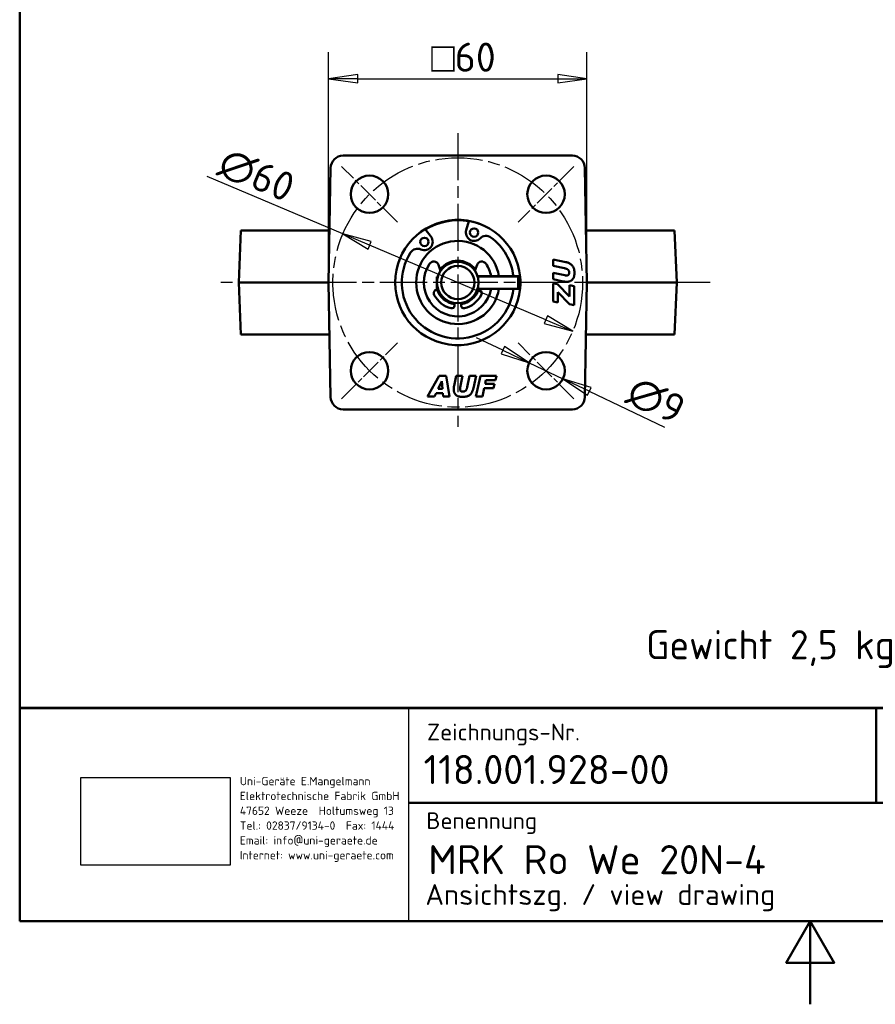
# Model space of a CAD drawing. Header units: millimetres. Extents: x 0 to 420, y 0 to 594.
# Tile 1 of 13: x 20 to 226, y 0 to 237. Entities that reach past the tile are written whole.
import ezdxf
from ezdxf.enums import TextEntityAlignment as Align

# ---------------------------------------------------------------- set-up
doc = ezdxf.new("R2010")
doc.units = ezdxf.units.MM
doc.header["$LTSCALE"] = 2
doc.header["$XCLIPFRAME"] = 0
doc.linetypes.add('CHAIN', pattern=[0.35429999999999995, 0.2362, -0.0295, 0.0591, -0.0295])
doc.linetypes.add('LONG_DASH_DOTTED', pattern=[0.30010000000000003, 0.2362, -0.0295, 0.0049, -0.0295])
for name, color, linetype, lineweight in [('Bemaßungen(DIN)', 7, 'Continuous', 25), ('Mittellinie(DIN)', 4, 'CHAIN', 25), ('Mittelpunktmarkierung(DIN)', 4, 'CHAIN', 25), ('Rahmen_0', 179, 'Continuous', 50), ('Sichtbare Kanten(DIN)', 7, 'Continuous', 50), ('Skizziergeometrie(DIN)', 179, 'Continuous', 50), ('Skizzierlinie(DIN)', 179, 'Continuous', 25), ('Symbole(DIN)', 179, 'Continuous', 25)]:
    doc.layers.add(name, color=color, linetype=linetype, lineweight=lineweight)
doc.styles.add('Aktuell-DIN', font='isocpeur.ttf')
doc.styles.add('STANDARD-BSI~0', font='isocpeur.ttf')
doc.dimstyles.new('STANDARD-DIN', dxfattribs={"dimscale": 2, "dimtxt": 3.5, "dimasz": 3.5, "dimexe": 3.174999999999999, "dimexo": 0, "dimgap": 0.8, "dimtad": 1, "dimrnd": 1e-08, "dimtxsty": 'STANDARD-BSI~0', "dimblk": 'Filled-1', "dimcen": 0.09, "dimdle": 10, "dimclrd": 5, "dimclre": 5, "dimclrt": 250, "dimadec": 1, "dimazin": 2, "dimtfac": 0.7142857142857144, "dimtdec": 3, "dimtmove": 0, "dimatfit": 3, "dimfxl": 1, "dimtolj": 1, "dimlwd": 25, "dimlwe": 25, "dimarcsym": 0})
picture_1 = doc.add_image_def('image1.bmp', size_in_pixel=(606, 355))

# ---------------------------------------------------------------- blocks, each defined once
blk = doc.blocks.new('Ränder Default Border')
at = {"layer": 'Rahmen_0', "flags": 128}
for points in [[(10, 10), (10, 287.0000076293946), (200, 287.0000076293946), (200, 10), (10, 10)], [(105, 0), (105, 10), (102.1132469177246, 5), (107.8867530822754, 5), (105, 10)]]:
    blk.add_lwpolyline(points, dxfattribs=at)
blk = doc.blocks.new('Schriftfelder DIN-UNI-Doku')
at = {"layer": 'Skizziergeometrie(DIN)'}
for p, q in [((290.0227314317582, 125.6332777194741), (100.0227314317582, 125.6332777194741)), ((100.0227314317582, 125.6332777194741), (100.0227314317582, 100)), ((100.0227314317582, 125.5910008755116), (290.0000000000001, 125.5910008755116)), ((202.9272003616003, 125.5910008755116), (202.9272003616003, 114.2226163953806)), ((220.64856944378, 100), (220.6485694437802, 125.5910008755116)), ((229.9771582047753, 125.6332777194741), (229.9771582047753, 112.1763359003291)), ((247.9081810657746, 125.5910008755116), (247.9081810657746, 112.1763359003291)), ((263.7771582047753, 112.1763359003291), (263.7771582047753, 125.5910008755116)), ((290, 100), (290.0000000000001, 125.5910008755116)), ((220.6485694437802, 121.2331015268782), (263.7771582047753, 121.2331015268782)), ((244.8070135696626, 117), (244.8070135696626, 117.3996785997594)), ((220.6485694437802, 116.5465662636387), (263.7771582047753, 116.5465662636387)), ((146.7999999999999, 114.2226163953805), (220.64856944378, 114.2226163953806)), ((220.6485694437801, 112.1763359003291), (290, 112.1763359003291)), ((219.8784248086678, 108.5), (219.8784248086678, 108.7508660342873)), ((221.3580170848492, 107.9064227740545), (290, 107.9064227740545)), ((100.0227314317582, 100), (290, 100))]:
    blk.add_line(p, q, dxfattribs=at)
at = {"layer": 'Skizziergeometrie(DIN)', "lineweight": 35}
for p, q in [((211.3123332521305, 123.5866428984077), (204.3123332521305, 121.8366428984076)), ((211.3123332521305, 116.5866428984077), (211.3123332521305, 123.5866428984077)), ((204.3123332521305, 121.8366428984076), (204.3123332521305, 118.3366428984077)), ((204.3123332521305, 118.3366428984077), (211.3123332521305, 116.5866428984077))]:
    blk.add_line(p, q, dxfattribs=at)
at = {"layer": 'Skizziergeometrie(DIN)', "linetype": 'LONG_DASH_DOTTED', "lineweight": 25, "ltscale": 11.12403297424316}
blk.add_line((215.8623332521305, 124.245067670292), (215.8623332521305, 115.7656527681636), dxfattribs=at)
at = {"layer": 'Skizziergeometrie(DIN)', "linetype": 'LONG_DASH_DOTTED', "lineweight": 25, "ltscale": 10.22910785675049}
blk.add_line((203.8359491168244, 120.0866428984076), (211.6332036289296, 120.0866428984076), dxfattribs=at)
at = {"layer": 'Skizziergeometrie(DIN)', "linetype": 'LONG_DASH_DOTTED', "lineweight": 25, "ltscale": 10.4478874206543}
blk.add_line((211.985200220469, 120.0866428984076), (219.9492200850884, 120.0866428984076), dxfattribs=at)
at = {"layer": 'Skizziergeometrie(DIN)', "lineweight": 35}
for radius in [3.499999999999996, 1.75]:
    blk.add_circle((215.8623332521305, 120.0866428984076), radius, dxfattribs=at)
at = {"layer": 'Skizzierlinie(DIN)', "linetype": 'Continuous'}
for p, q in [((146.8, 100), (146.7999999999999, 125.5910008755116)), ((229.9771582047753, 112.1763359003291), (229.9771582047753, 125.6332777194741)), ((220.6485694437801, 104.2500000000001), (263.0070135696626, 104.25)), ((263.0070135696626, 104.25), (290, 104.2500000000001))]:
    blk.add_line(p, q, dxfattribs=at)
at = {"layer": 'Symbole(DIN)', "color": 7, "char_height": 2.000000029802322, "style": 'Aktuell-DIN'}
for s, insert, width, attachment_point in [('\\fISOCPEUR|b0|i0;\\H2.0000;Zeichnungs-Nr.', (148.9639915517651, 123.727242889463), 35.14587594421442, 1), ('\\fISOCPEUR|b0|i0;\\H2.0000;Datum', (237.7224214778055, 121.5223246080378), 14.80114778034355, 8), ('\\fISOCPEUR|b0|i0;\\H2.0000;Name', (254.7881112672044, 121.5208710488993), 17.20114778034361, 8), ('\\fISOCPEUR|b0|i0;\\H2.0000;Maßstab', (272.0719802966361, 122.0024533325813), 10.75565811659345, 1), ('\\fISOCPEUR|b0|i0;\\H2.0000;Bearb.', (221.4145631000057, 117.5910008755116), 8.562595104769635, 7), ('\\fISOCPEUR|b0|i0;\\H2.0000;Gepr.', (221.6437175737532, 113.3410008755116), 8.333440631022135, 7), ('\\fISOCPEUR|b0|i0;\\H2.0000;Benennung', (148.8820425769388, 113.0792704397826), 30, 1), ('\\fISOCPEUR|b0|i0;\\H2.0000;Schutzvermerk nach DIN 34 beachten.', (221.7514170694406, 103), 59.33728204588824, 1)]:
    blk.add_mtext(s, dxfattribs=dict(at, insert=insert, width=width, attachment_point=attachment_point))
at = {"layer": 'Symbole(DIN)', "color": 179, "insert": (126.4775650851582, 117.3312824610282), "char_height": 1.000000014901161, "width": 20.29081130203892, "attachment_point": 1, "line_spacing_factor": 1.068348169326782, "style": 'Aktuell-DIN'}
blk.add_mtext('\\fISOCPEUR|b0|i0;\\H1.0000;Uni-Geräte E.Mangelmann\\PElektrotechnische Fabrik GmbH\\P47652 Weeze  Holtumsweg 13\\PTel.: 02837/9134-0  Fax: 1444\\PEmail: info@uni-geraete.de\\PInternet: www.uni-geraete.com', dxfattribs=at)
at = {"layer": 'Symbole(DIN)', "color": 7, "char_height": 2.000000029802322, "attachment_point": 7, "style": 'Aktuell-DIN'}
for s, insert in [('\\fISOCPEUR|b0|i0;\\H2.0000;Komm.-Nr.', (221.6884446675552, 109.6369929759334)), ('\\fISOCPEUR|b0|i0;\\H2.0000;Blatt', (221.8322834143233, 105.165895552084)), ('\\fISOCPEUR|b0|i0;\\H2.0000;von', (253.6488512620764, 105.2718038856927))]:
    blk.add_mtext(s, dxfattribs=dict(at, insert=insert))
at = {"layer": 'Symbole(DIN)', "color": 7, "style": 'Aktuell-DIN'}
for tag, p in [('BAUTEILNUMMER', (148.5564538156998, 118.2250018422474)), ('TITEL', (149.1291043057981, 107.3922545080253))]:
    blk.add_attdef(tag, text='', height=3.499999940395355, dxfattribs=at).set_placement(p, align=Align.MIDDLE_LEFT)
for tag, p in [('ERSTELLUNGSDATUM', (230.2395898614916, 117.5220630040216)), ('AUTOR', (249.1550728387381, 117.5539797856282)), ('KONTROLLDATUM', (230.6143338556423, 113.2701266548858)), ('KONTROLLIERT_VON', (249.5025282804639, 113.1039797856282))]:
    blk.add_attdef(tag, text='', height=2.000000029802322, dxfattribs=at).set_placement(p, align=Align.BOTTOM_LEFT)
blk.add_attdef('FirstViewScale', text='', height=3.499999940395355, dxfattribs=at).set_placement((276.7076507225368, 117.0013719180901), align=Align.TOP_CENTER)
for tag, p in [('Blattnummer', (240.4759100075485, 106.0947498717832)), ('Blattgröße', (277.0872062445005, 105.8656012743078))]:
    blk.add_attdef(tag, text='', height=2.000000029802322, dxfattribs=at).set_placement(p, align=Align.MIDDLE_CENTER)
blk.add_attdef('BTL_BE2', text='', height=2.5, dxfattribs=at).set_placement((148.7646904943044, 104.4475900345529), align=Align.TOP_LEFT)
image = blk.add_image(picture_1, insert=(107.3533959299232, 106.723864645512), size_in_units=(17.966900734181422, 10.52516462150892))
image.set_boundary_path([(-0.5, -0.5), (605.4999999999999, 354.5)])
image.dxf.clipping = 0
blk = doc.blocks.new('Filled-1')
at = {"color": 0}
for p, q in [((0, 0), (-1, 0.1428571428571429)), ((-1, 0.1428571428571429), (-1, -0.1428571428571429)), ((-1, 0), (0, 0)), ((-1, -0.1428571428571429), (0, 0))]:
    blk.add_line(p, q, dxfattribs=at)
at = {"color": 0, "flags": 128}
blk.add_lwpolyline([(-1, -0.1428571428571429), (0, 0), (-1, 0.1428571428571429), (-1, -0.1428571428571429)], dxfattribs=at)
at = {"color": 0}
blk.add_solid([(-1, -0.1428571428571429), (0, 0), (-1, 0.1428571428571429), (-1, -0.1428571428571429)], dxfattribs=at)
blk = doc.blocks.new('*D31')
at = {"layer": 'Bemaßungen(DIN)', "color": 5, "linetype": 'Continuous', "lineweight": 25}
for p, q in [((94.249334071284, 173.540674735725), (94.249334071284, 228.8929790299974)), ((156.3140930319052, 173.540674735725), (156.3140930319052, 228.8929790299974)), ((101.249334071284, 222.5429790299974), (149.3140930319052, 222.5429790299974))]:
    blk.add_line(p, q, dxfattribs=at)
at = {"layer": 'Defpoints', "color": 0, "linetype": 'Continuous'}
for p in [(156.3140930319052, 222.5429790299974), (94.249334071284, 173.540674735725), (156.3140930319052, 173.540674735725)]:
    blk.add_point(p, dxfattribs=at)
at = {"layer": 'Bemaßungen(DIN)', "color": 5, "linetype": 'Continuous', "lineweight": 25, "xscale": 7, "yscale": 7, "zscale": 7, "rotation": 180}
blk.add_blockref('Filled-1', (94.249334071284, 222.5429790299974), dxfattribs=at)
at = {"layer": 'Bemaßungen(DIN)', "color": 5, "linetype": 'Continuous', "lineweight": 25, "xscale": 7, "yscale": 7, "zscale": 7}
blk.add_blockref('Filled-1', (156.3140930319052, 222.5429790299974), dxfattribs=at)
at = {"layer": 'Bemaßungen(DIN)', "color": 250, "linetype": 'Continuous', "lineweight": 25, "true_color": 0x3f3f3f, "insert": (114.4349329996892, 231.2165664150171), "char_height": 7, "attachment_point": 1, "style": 'STANDARD-BSI~0'}
blk.add_mtext('\\A1; \\fAIGDT|b0|i0;\\H7.0000;o\\fISOCPEUR|b0|i0;\\H7.0000;60', dxfattribs=at)
blk = doc.blocks.new('*D32')
at = {"layer": 'Bemaßungen(DIN)', "color": 5, "linetype": 'Continuous', "lineweight": 25}
for p, q in [((97.64926337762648, 185.2217576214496), (65.04407039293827, 199.0049711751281)), ((146.4665920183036, 164.5851778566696), (104.0968350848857, 182.4961716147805))]:
    blk.add_line(p, q, dxfattribs=at)
at = {"layer": 'Defpoints', "color": 0, "linetype": 'Continuous'}
for p in [(97.64926337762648, 185.2217576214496), (152.9141637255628, 161.8595918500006)]:
    blk.add_point(p, dxfattribs=at)
at = {"layer": 'Bemaßungen(DIN)', "color": 5, "linetype": 'Continuous', "lineweight": 25, "xscale": 7, "yscale": 7, "zscale": 7}
for p, rotation in [((97.64926337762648, 185.2217576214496), 157.0847308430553), ((152.9141637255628, 161.8595918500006), 337.0847308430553)]:
    blk.add_blockref('Filled-1', p, dxfattribs=dict(at, rotation=rotation))
at = {"layer": 'Bemaßungen(DIN)', "color": 250, "linetype": 'Continuous', "lineweight": 25, "true_color": 0x3f3f3f, "insert": (69.86637816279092, 206.3032824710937), "char_height": 7, "attachment_point": 1, "rotation": 337.08473084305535, "style": 'STANDARD-BSI~0'}
blk.add_mtext('\\A1;∅60', dxfattribs=at)
blk = doc.blocks.new('*D33')
at = {"layer": 'Bemaßungen(DIN)', "color": 5, "linetype": 'Continuous', "lineweight": 25}
for p, q in [((136.1112669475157, 157.2701236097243), (129.79078431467, 160.2786945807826)), ((142.4317495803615, 154.2615526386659), (150.5580843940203, 150.3933899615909)), ((156.8785670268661, 147.3848189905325), (174.9370888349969, 138.7889019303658))]:
    blk.add_line(p, q, dxfattribs=at)
at = {"layer": 'Defpoints', "color": 0, "linetype": 'Continuous'}
for p in [(142.4317495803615, 154.2615526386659), (150.5580843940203, 150.3933899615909)]:
    blk.add_point(p, dxfattribs=at)
at = {"layer": 'Bemaßungen(DIN)', "color": 5, "linetype": 'Continuous', "lineweight": 25, "xscale": 7, "yscale": 7, "zscale": 7}
for p, rotation in [((142.4317495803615, 154.2615526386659), 334.5453948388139), ((150.5580843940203, 150.3933899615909), 154.5453948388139)]:
    blk.add_blockref('Filled-1', p, dxfattribs=dict(at, rotation=rotation))
at = {"layer": 'Bemaßungen(DIN)', "color": 250, "linetype": 'Continuous', "lineweight": 25, "true_color": 0x3f3f3f, "insert": (168.339975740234, 151.4537390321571), "char_height": 7, "attachment_point": 1, "rotation": 334.5453948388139, "style": 'STANDARD-BSI~0'}
blk.add_mtext('\\A1;∅9', dxfattribs=at)

msp = doc.modelspace()

# ---------------------------------------------------------------- linework, layer by layer
at = {"layer": 'Mittellinie(DIN)', "linetype": 'CHAIN', "ltscale": 23.99096870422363}
msp.add_circle((125.2817135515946, 173.540674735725), 30.00000000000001, dxfattribs=at)
at = {"layer": 'Mittelpunktmarkierung(DIN)', "linetype": 'CHAIN', "ltscale": 23.99096870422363}
for p, q in [((125.2817135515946, 209.4849013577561), (125.2817135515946, 138.8806104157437)), ((185.9164549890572, 173.540674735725), (67.46847005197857, 173.540674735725))]:
    msp.add_line(p, q, dxfattribs=at)
at = {"layer": 'Mittelpunktmarkierung(DIN)', "linetype": 'CHAIN', "ltscale": 10.55637073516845}
for p, q in [((110.7860245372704, 188.0363637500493), (97.35099569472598, 201.4713925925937)), ((153.2124314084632, 201.4713925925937), (139.7774025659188, 188.0363637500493)), ((97.35099569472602, 145.6099568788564), (110.7860245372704, 159.0449857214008)), ((153.2124314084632, 145.6099568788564), (139.7774025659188, 159.0449857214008))]:
    msp.add_line(p, q, dxfattribs=at)
at = {"layer": 'Sichtbare Kanten(DIN)'}
for p, q in [((97.72980534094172, 204.0406747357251), (152.8336217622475, 204.0406747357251)), ((94.249334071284, 173.540674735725), (94.73026225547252, 201.0930319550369)), ((155.8331648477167, 201.0930319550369), (156.3140930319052, 173.540674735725)), ((127.2991875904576, 186.1210821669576), (127.9477014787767, 188.2986552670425)), ((73.17256119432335, 186.0406747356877), (72.62679940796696, 173.5406747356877)), ((73.17256119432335, 186.0406747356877), (94.4675223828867, 186.0406747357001)), ((117.4542700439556, 186.3327273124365), (118.8470649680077, 184.5375902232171)), ((156.0959047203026, 186.0406747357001), (177.3908659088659, 186.0406747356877)), ((177.3908659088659, 186.0406747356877), (177.9366276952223, 173.5406747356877)), ((120.6136952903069, 177.8054118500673), (121.1554756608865, 176.3645304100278)), ((129.4079514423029, 176.3645304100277), (129.9497318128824, 177.8054118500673)), ((148.2274712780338, 177.5388644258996), (148.2274712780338, 179.0980559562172)), ((148.2274712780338, 179.0980559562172), (151.2399833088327, 178.4483928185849)), ((150.9560564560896, 176.9661984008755), (148.2274712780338, 177.5388644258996)), ((148.2274712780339, 175.8738018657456), (151.042678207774, 175.2770742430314)), ((148.2274712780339, 174.324234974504), (148.2274712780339, 175.8738018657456)), ((94.24933407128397, 173.5406747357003), (72.62679940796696, 173.5406747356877)), ((73.17256119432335, 161.0406747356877), (72.62679940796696, 173.5406747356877)), ((94.73026225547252, 145.9883175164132), (94.249334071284, 173.540674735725)), ((120.2817135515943, 174.9057401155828), (120.4876538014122, 174.9608828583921)), ((120.4777207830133, 174.9269119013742), (120.2817135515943, 174.8755880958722)), ((120.2817135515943, 174.8755880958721), (120.2817135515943, 174.9057401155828)), ((120.2817135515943, 174.8755880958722), (120.2817135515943, 172.1746493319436)), ((130.0517409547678, 175.0396205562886), (139.7817135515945, 175.0396205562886)), ((139.7817135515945, 175.00651134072), (130.0620192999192, 175.00651134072)), ((139.7817135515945, 175.0396205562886), (140.2817135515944, 174.9057401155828)), ((140.2817135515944, 174.8755880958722), (139.7817135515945, 175.00651134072)), ((139.7817135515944, 175.00651134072), (139.7817135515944, 172.040674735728)), ((140.2817135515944, 174.9057401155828), (140.2817135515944, 174.8755880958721)), ((140.2817135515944, 174.8755880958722), (140.2817135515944, 172.1746493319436)), ((150.6480680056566, 173.8093167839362), (148.2274712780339, 174.324234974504)), ((148.2274712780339, 168.9777479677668), (148.2274712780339, 173.3136478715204)), ((148.2274712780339, 173.3136478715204), (149.2332460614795, 173.1404043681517)), ((149.2332460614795, 173.1404043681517), (152.154324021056, 170.161578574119)), ((152.154324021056, 172.914225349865), (153.2274712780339, 172.6880463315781)), ((152.154324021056, 170.161578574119), (152.154324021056, 172.914225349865)), ((156.3140930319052, 173.540674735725), (155.8331648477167, 145.9883175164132)), ((177.9366276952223, 173.5406747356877), (156.3140930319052, 173.5406747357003)), ((177.3908659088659, 161.0406747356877), (177.9366276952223, 173.5406747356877)), ((120.2817135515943, 172.1746493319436), (120.487975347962, 172.1193816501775)), ((120.5446258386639, 171.9406747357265), (120.4817135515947, 171.9406747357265)), ((130.0817135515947, 171.9406747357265), (130.0188012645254, 171.9406747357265)), ((139.7817135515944, 172.040674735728), (130.0514095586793, 172.040674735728)), ((140.2817135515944, 172.1746493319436), (139.7817135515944, 172.040674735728)), ((149.3006185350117, 171.2251011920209), (149.3006185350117, 168.7419443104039)), ((152.154324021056, 168.2943985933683), (149.3006185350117, 171.2251011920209)), ((153.2274712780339, 172.6880463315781), (153.2274712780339, 168.0585949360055)), ((124.4817135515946, 167.9635787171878), (124.4817135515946, 168.6050896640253)), ((126.0817135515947, 168.6050896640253), (126.0817135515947, 167.9635787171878)), ((149.3006185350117, 168.7419443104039), (148.2274712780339, 168.9777479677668)), ((153.2274712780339, 168.0585949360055), (152.154324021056, 168.2943985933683)), ((94.46752238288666, 161.0406747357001), (73.17256119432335, 161.0406747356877)), ((177.3908659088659, 161.0406747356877), (156.0959047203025, 161.0406747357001)), ((118.0005032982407, 146.1272964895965), (120.8253348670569, 151.1272964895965)), ((121.417250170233, 149.8279702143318), (120.5558449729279, 148.0089134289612)), ((120.8253348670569, 151.1272964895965), (122.4711481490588, 151.1272964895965)), ((121.4316871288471, 149.8279702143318), (121.417250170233, 149.8279702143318)), ((121.5856813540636, 148.0089134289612), (121.4316871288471, 149.8279702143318)), ((122.4711481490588, 151.1272964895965), (123.2651808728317, 146.1272964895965)), ((124.3912636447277, 148.7066997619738), (124.9061818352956, 151.1272964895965)), ((124.9061818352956, 151.1272964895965), (126.4557487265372, 151.1272964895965)), ((126.4557487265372, 151.1272964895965), (125.859021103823, 148.3120895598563)), ((127.5481452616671, 148.3987113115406), (128.1208112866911, 151.1272964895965)), ((128.1208112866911, 151.1272964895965), (129.6800028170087, 151.1272964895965)), ((129.6800028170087, 151.1272964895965), (129.0303396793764, 148.1147844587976)), ((129.6559412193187, 146.1272964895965), (130.7194638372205, 151.1272964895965)), ((130.7194638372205, 151.1272964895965), (134.5596948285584, 151.1272964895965)), ((132.0332270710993, 150.0589615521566), (131.8407342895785, 149.1686824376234)), ((131.8407342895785, 149.1686824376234), (134.0832751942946, 149.1686824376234)), ((134.3287034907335, 150.0589615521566), (132.0332270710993, 150.0589615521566)), ((134.0832751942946, 149.1686824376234), (133.8619084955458, 148.1532830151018)), ((134.5596948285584, 151.1272964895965), (134.3287034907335, 150.0589615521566)), ((120.0505514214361, 146.9453908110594), (119.6655658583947, 146.1272964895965)), ((121.681927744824, 146.9453908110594), (120.0505514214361, 146.9453908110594)), ((120.5558449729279, 148.0089134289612), (121.5856813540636, 148.0089134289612)), ((121.7493002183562, 146.1272964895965), (121.681927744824, 146.9453908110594)), ((131.6097429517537, 148.1532830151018), (131.2006957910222, 146.1272964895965)), ((133.8619084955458, 148.1532830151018), (131.6097429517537, 148.1532830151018)), ((119.6655658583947, 146.1272964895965), (118.0005032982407, 146.1272964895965)), ((123.2651808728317, 146.1272964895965), (121.7493002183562, 146.1272964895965)), ((131.2006957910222, 146.1272964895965), (129.6559412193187, 146.1272964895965)), ((152.8336217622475, 143.040674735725), (97.72980534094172, 143.040674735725))]:
    msp.add_line(p, q, dxfattribs=at)
at = {"layer": 'Sichtbare Kanten(DIN)', "flags": 128}
for points in [[(151.2399821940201, 178.4483927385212), (151.4126091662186, 178.4081900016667), (151.5775805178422, 178.3629742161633), (151.7349010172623, 178.3127456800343), (151.8845658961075, 178.2575040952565), (152.0265799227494, 178.197249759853), (152.1609407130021, 178.131982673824), (152.2876482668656, 178.0617028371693), (152.40670258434, 177.986410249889), (152.518106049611, 177.9061046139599), (152.621853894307, 177.8207862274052), (152.7179508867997, 177.7304547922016), (152.8063922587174, 177.6351109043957), (152.8874831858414, 177.5332835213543), (152.9615240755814, 177.4235024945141), (153.0285125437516, 177.3057678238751), (153.0884485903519, 177.180079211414), (153.1413345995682, 177.0464372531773), (153.1871681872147, 176.9048413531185), (153.2259517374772, 176.755291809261), (153.2576828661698, 176.5977886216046), (153.2823615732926, 176.4323317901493), (153.2999902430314, 176.2589210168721), (153.3105664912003, 176.0775568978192), (153.3140927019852, 175.8882388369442)], [(152.0532661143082, 175.9363619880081), (152.0517116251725, 175.9981201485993), (152.0470505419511, 176.0582741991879), (152.0392804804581, 176.116824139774), (152.0284014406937, 176.1737698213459), (152.0144158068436, 176.229111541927), (151.9973211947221, 176.2828490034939), (151.9771199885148, 176.3349825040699), (151.953809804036, 176.3855117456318), (151.9273930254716, 176.4344370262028), (151.8978672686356, 176.4817583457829), (151.865234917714, 176.5274754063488), (151.8294935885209, 176.5715882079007), (151.7892389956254, 176.6140302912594), (151.7430716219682, 176.6547343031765), (151.6909866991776, 176.6937008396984), (151.6329889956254, 176.7309293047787), (151.5690761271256, 176.7664202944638), (151.4992480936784, 176.8001735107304), (151.4235025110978, 176.8321886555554), (151.3418441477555, 176.8624663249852), (151.2542706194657, 176.8910059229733), (151.1607795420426, 176.917807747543), (151.0613756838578, 176.9428720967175), (150.9560566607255, 176.9661983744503)], [(151.0426788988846, 175.2770742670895), (151.0591631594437, 175.2735401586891), (151.0757284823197, 175.2701565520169), (151.0923796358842, 175.266923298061), (151.1091142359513, 175.2638403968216), (151.1259322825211, 175.2609078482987), (151.1428337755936, 175.2581258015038), (151.1598187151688, 175.2554939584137), (151.1768894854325, 175.2530126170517), (151.1940413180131, 175.2506816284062), (151.2112765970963, 175.2485011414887), (151.2285953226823, 175.246470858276), (151.2459998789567, 175.2445910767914), (151.263485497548, 175.2428616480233), (151.281054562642, 175.2412825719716), (151.2987094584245, 175.2398539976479), (151.3164454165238, 175.2385756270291), (151.3342672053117, 175.2374477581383), (151.3521700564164, 175.236470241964), (151.3701587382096, 175.2356432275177), (151.3882284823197, 175.2349664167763), (151.4063840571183, 175.2344401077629), (151.4246230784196, 175.234064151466), (151.4429455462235, 175.2338385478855), (151.4613490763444, 175.2337632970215)], [(151.4613490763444, 175.2337632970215), (151.5096479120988, 175.2349831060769), (151.5558915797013, 175.2386425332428), (151.600080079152, 175.2447414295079), (151.6422134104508, 175.2532799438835), (151.6822915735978, 175.2642580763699), (151.7203121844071, 175.2776758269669), (151.7562800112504, 175.2935330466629), (151.7901926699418, 175.3118298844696), (151.8220477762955, 175.332566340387), (151.8518500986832, 175.3557422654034), (151.8795948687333, 175.3813578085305), (151.9052868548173, 175.4094129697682), (151.9289212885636, 175.4399077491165), (151.9505029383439, 175.4728421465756), (151.9700270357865, 175.5082160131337), (151.9874959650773, 175.5460294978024), (152.002912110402, 175.5862824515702), (152.0162707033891, 175.6289751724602), (152.0275741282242, 175.6741073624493), (152.0368223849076, 175.721679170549), (152.0440154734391, 175.7716904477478), (152.0491557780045, 175.8241413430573), (152.0522385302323, 175.8790318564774), (152.0532661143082, 175.9363619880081)], [(153.3140927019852, 175.8882388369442), (153.3105498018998, 175.6820443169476), (153.2999234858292, 175.4901531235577), (153.2822113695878, 175.3125651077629), (153.2574134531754, 175.1492804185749), (153.225532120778, 175.0002990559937), (153.1865673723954, 174.8656208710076), (153.1405811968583, 174.7413694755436), (153.0876475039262, 174.6236681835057), (153.0277591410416, 174.5125169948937), (152.9609232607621, 174.4079158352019), (152.8871327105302, 174.3098648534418), (152.8063922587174, 174.2183639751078), (152.7202397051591, 174.1342151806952), (152.6302080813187, 174.058220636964), (152.536302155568, 173.9903803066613), (152.4385171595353, 173.930694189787), (152.3368578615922, 173.8791622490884), (152.2313218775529, 173.8357845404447), (152.122643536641, 173.7997589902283), (152.011559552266, 173.7702835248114), (151.8980675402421, 173.7473581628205), (151.7821722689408, 173.730982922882), (151.6638689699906, 173.721157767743), (151.5431600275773, 173.71788271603)], [(151.5431600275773, 173.71788271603), (151.5043264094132, 173.7180414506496), (151.4656286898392, 173.7185176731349), (151.4270621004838, 173.7193113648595), (151.3886314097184, 173.7204225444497), (151.3503318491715, 173.7218512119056), (151.3121681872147, 173.7235973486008), (151.2741380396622, 173.7256609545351), (151.2362414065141, 173.7280420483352), (151.1984759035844, 173.730740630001), (151.1608462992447, 173.733756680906), (151.1233502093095, 173.7370902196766), (151.0859900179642, 173.7407412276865), (151.0487609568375, 173.7447097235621), (151.0116654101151, 173.748995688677), (150.974703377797, 173.7535991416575), (150.937877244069, 173.7585200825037), (150.9011822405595, 173.7637584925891), (150.86462313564, 173.7693143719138), (150.8281951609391, 173.7751877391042), (150.7919030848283, 173.7813785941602), (150.7557445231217, 173.7878869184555), (150.7197170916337, 173.7947127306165), (150.6838255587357, 173.8018560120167), (150.6480675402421, 173.8093167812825)], [(124.2998295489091, 147.811607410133), (124.2999883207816, 147.8504410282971), (124.3004645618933, 147.8891411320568), (124.3012581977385, 147.9277053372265), (124.3023693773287, 147.9661384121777), (124.303798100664, 148.0044355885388), (124.3055442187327, 148.0425992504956), (124.3076078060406, 148.080629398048), (124.3099889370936, 148.118528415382), (124.31268746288, 148.1562915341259), (124.3157035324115, 148.1939211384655), (124.3190370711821, 148.2314172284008), (124.322688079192, 148.2687798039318), (124.3266565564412, 148.3060064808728), (124.3309425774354, 148.3431020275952), (124.335545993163, 148.3800640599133), (124.3404669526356, 148.4168901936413), (124.3457053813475, 148.4535851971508), (124.3512612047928, 148.4901443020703), (124.3571345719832, 148.5265722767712), (124.3633254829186, 148.562864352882), (124.3698337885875, 148.5990252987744), (124.3766595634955, 148.6350503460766), (124.3838028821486, 148.6709418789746), (124.391263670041, 148.7066998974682)], [(126.4701856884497, 146.0406747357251), (126.2639911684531, 146.0442176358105), (126.0720999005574, 146.0548439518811), (125.8945119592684, 146.0725560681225), (125.7312272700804, 146.0973539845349), (125.5822458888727, 146.1292353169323), (125.4475677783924, 146.1682000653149), (125.323316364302, 146.214186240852), (125.205615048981, 146.2671199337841), (125.0944638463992, 146.3270082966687), (124.9898627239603, 146.393846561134), (124.8918117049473, 146.4676347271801), (124.8003107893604, 146.5483751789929), (124.7161620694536, 146.6345277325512), (124.6401675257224, 146.7245593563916), (124.5723271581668, 146.8184652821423), (124.5126410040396, 146.916250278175), (124.4611091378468, 147.0179095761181), (124.4177314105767, 147.1234455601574), (124.3817058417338, 147.2321239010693), (124.3522303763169, 147.3432102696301), (124.329305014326, 147.4566998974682), (124.312929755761, 147.5725975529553), (124.3031046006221, 147.6908984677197), (124.2998295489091, 147.811607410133)], [(125.859021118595, 148.3120885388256), (125.8554870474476, 148.2956066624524), (125.8521034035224, 148.2790389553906), (125.8488701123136, 148.2623878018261), (125.8457872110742, 148.245653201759), (125.8428546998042, 148.2288351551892), (125.8400725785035, 148.2119336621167), (125.8374408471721, 148.1949487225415), (125.8349595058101, 148.1778803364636), (125.8326285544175, 148.1607261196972), (125.8304479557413, 148.143490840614), (125.8284177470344, 148.126172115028), (125.8265379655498, 148.1087699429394), (125.8248085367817, 148.0912819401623), (125.8232294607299, 148.0737128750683), (125.8218008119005, 148.0560579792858), (125.8205225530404, 148.0383220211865), (125.8193946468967, 148.0205026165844), (125.8184171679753, 148.0025973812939), (125.8175900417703, 147.9846086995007), (125.8169133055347, 147.9665389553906), (125.8163869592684, 147.948383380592), (125.8160110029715, 147.9301443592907), (125.815785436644, 147.9118242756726), (125.8157102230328, 147.8934183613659)], [(125.8157102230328, 147.8934183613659), (125.8169300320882, 147.8451195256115), (125.8205893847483, 147.798875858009), (125.8266883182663, 147.7546873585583), (125.8352268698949, 147.7125540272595), (125.8462049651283, 147.6724782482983), (125.8596226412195, 147.6344552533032), (125.8754798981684, 147.5984874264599), (125.8937767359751, 147.5645747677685), (125.9145131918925, 147.5327196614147), (125.9376891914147, 147.502917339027), (125.9633047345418, 147.475172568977), (125.9913598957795, 147.449480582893), (126.021854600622, 147.4258461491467), (126.0547889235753, 147.4042644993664), (126.0901627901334, 147.3847404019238), (126.1279762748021, 147.367271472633), (126.1682293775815, 147.3518553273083), (126.2109219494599, 147.3384967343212), (126.256054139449, 147.327193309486), (126.3036259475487, 147.3179450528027), (126.3536372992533, 147.3107519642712), (126.4060882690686, 147.3056140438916), (126.4609787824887, 147.302528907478), (126.5183089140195, 147.301501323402)], [(129.0303396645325, 148.1147852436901), (128.9901366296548, 147.9421582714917), (128.9449211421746, 147.7771869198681), (128.8946923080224, 147.6198664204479), (128.8394510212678, 147.4702015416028), (128.7791966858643, 147.3281875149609), (128.7139295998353, 147.1938267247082), (128.6436497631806, 147.0671191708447), (128.5683568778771, 146.9480648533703), (128.4880515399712, 146.8366613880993), (128.4027331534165, 146.7329135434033), (128.312401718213, 146.6368165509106), (128.2170575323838, 146.5483751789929), (128.1152304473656, 146.4672842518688), (128.0054494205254, 146.3932433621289), (127.8877144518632, 146.3262548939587), (127.7620261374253, 146.2663188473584), (127.628384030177, 146.213432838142), (127.4867881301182, 146.1675992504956), (127.3372387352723, 146.1288180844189), (127.1797353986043, 146.0970869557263), (127.014278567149, 146.0724058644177), (126.8408679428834, 146.0547771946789), (126.6595036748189, 146.04420094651), (126.4701856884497, 146.0406747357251)], [(126.5183089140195, 147.301501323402), (126.580066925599, 147.3030558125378), (126.6402209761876, 147.307719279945), (126.6987709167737, 147.3154893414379), (126.7557165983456, 147.3263659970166), (126.8110583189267, 147.3403516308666), (126.8647959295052, 147.3574462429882), (126.9169292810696, 147.3776474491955), (126.9674586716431, 147.4009576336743), (127.0163839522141, 147.4273744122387), (127.0637051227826, 147.4569001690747), (127.1094221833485, 147.4895349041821), (127.153535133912, 147.5252762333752), (127.1959770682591, 147.5655284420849), (127.2366812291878, 147.6116958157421), (127.2756476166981, 147.6637807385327), (127.3128763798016, 147.7217784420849), (127.3483672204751, 147.7856913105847), (127.3821202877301, 147.8555217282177), (127.4141355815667, 147.9312649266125), (127.4444131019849, 148.0129232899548), (127.472952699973, 148.1004968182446), (127.4997546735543, 148.1939878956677), (127.5248188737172, 148.2933917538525), (127.5481453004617, 148.3987107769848)]]:
    msp.add_lwpolyline(points, dxfattribs=at)
at = {"layer": 'Sichtbare Kanten(DIN)'}
for centre, radius in [((104.0685101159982, 194.7538781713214), 4.5), ((146.494916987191, 194.7538781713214), 4.5), ((129.2159890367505, 185.5502299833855), 0.9999999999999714), ((117.2669015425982, 183.3115871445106), 0.9999999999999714), ((125.2817135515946, 173.5406747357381), 4.999999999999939), ((125.2817135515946, 173.5406747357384), 3.99999999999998), ((104.0685101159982, 152.3274713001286), 4.5), ((146.494916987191, 152.3274713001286), 4.5)]:
    msp.add_circle(centre, radius, dxfattribs=at)
for centre, radius, start, end in [((97.72980534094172, 201.0406747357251), 2.999999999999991, 89.99999999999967, 179.0000000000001), ((152.8336217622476, 201.0406747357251), 2.999999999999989, 0.9999999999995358, 90.00000000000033), ((125.2817135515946, 173.5406747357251), 15.05, 5.216622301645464, 354.7796064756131), ((125.2817135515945, 173.5406747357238), 14.95000000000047, 79.78007568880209, 121.4424561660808), ((125.4198220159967, 172.803500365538), 15.6999999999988, 71.3748073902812, 80.73439185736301), ((125.419822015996, 172.803500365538), 15.69999999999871, 120.4881399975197, 129.8477244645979), ((129.2159890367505, 185.5502299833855), 1.999999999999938, 163.415680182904, 315.681028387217), ((132.0778347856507, 182.7556210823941), 1.99999999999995, 53.59082954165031, 135.6810283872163), ((125.2817135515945, 173.5406747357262), 10.0000000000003, 8.62081748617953, 351.3730734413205), ((117.2669015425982, 183.3115871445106), 1.999999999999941, 245.5415034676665, 37.80685167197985), ((125.2817135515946, 173.5406747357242), 13.4499999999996, 6.398665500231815, 53.59082954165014), ((125.2817135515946, 173.5406747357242), 13.4499999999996, 147.6317023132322, 353.596815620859), ((115.6107656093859, 179.6705414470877), 1.999999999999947, 65.54150346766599, 147.6317023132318), ((125.2817135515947, 173.5406747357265), 8.15, 146.4363463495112, 349.3943032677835), ((119.4904722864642, 177.3830730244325), 1.199999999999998, 20.60657239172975, 146.4363463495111), ((125.2817135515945, 173.5406747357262), 5.250000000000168, 36.27584860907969, 143.7241513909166), ((131.0729548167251, 177.3830730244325), 1.199999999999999, 33.56365365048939, 159.3934276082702), ((125.2817135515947, 173.5406747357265), 8.149999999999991, 10.59815697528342, 33.56365365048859), ((125.2817135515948, 173.540674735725), 15.04999999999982, 355.3283027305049, 4.671697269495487), ((120.4817135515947, 170.9806747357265), 0.9600000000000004, 90, 208.0724869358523), ((125.2817135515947, 173.5406747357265), 6.399999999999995, 208.0724869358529, 255.52248781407), ((125.2817135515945, 173.5406747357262), 5.250000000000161, 197.9706473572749, 261.2350684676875), ((125.2817135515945, 173.5406747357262), 5.250000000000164, 278.7649315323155, 342.0293526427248), ((125.2817135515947, 173.5406747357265), 6.400000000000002, 284.4775121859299, 331.9275130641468), ((130.0817135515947, 170.9806747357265), 0.9599999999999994, 331.9275130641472, 90), ((123.8417135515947, 167.9635787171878), 0.6399999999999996, 255.5224878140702, 0), ((126.7217135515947, 167.9635787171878), 0.6400000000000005, 180, 284.4775121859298), ((97.72980534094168, 146.0406747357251), 2.999999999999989, 180.9999999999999, 270.0000000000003), ((152.8336217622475, 146.0406747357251), 2.999999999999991, 269.9999999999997, 359.0000000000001)]:
    msp.add_arc(centre, radius, start, end, dxfattribs=at)

# ---------------------------------------------------------------- block references
at = {"xscale": 2, "yscale": 2, "zscale": 2}
msp.add_blockref('Ränder Default Border', (0, 0), dxfattribs=at)
msp.add_blockref('Schriftfelder DIN-UNI-Doku', (-180.0454628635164, -180), dxfattribs=at).add_auto_attribs({'BAUTEILNUMMER': '118.001.928-00', 'TITEL': 'MRK Ro We 20N-4', 'ERSTELLUNGSDATUM': '19.08.2010', 'AUTOR': 'Bettray', 'KONTROLLIERT_VON': 'BY', 'KONTROLLDATUM': '21.03.2011', 'Blattnummer': '1 ', 'Blattgröße': 'A4', 'FirstViewScale': '1:2', 'BTL_BE2': 'Ansichtszg. / view drawing         '})

# ---------------------------------------------------------------- texts
at = {"layer": 'Symbole(DIN)', "color": 7, "insert": (170.5126700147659, 89.95832342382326), "char_height": 6.99999988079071, "width": 62.62337684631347, "attachment_point": 1, "style": 'Aktuell-DIN'}
msp.add_mtext('{Gewicht 2,5 kg}', dxfattribs=at)

# ---------------------------------------------------------------- dimensions: what is measured, and where the dimension line sits
at = {"layer": 'Bemaßungen(DIN)', "color": 5, "linetype": 'Continuous', "lineweight": 25, "true_color": 0x0000ff}
dim = msp.add_linear_dim(base=(156.3140930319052, 222.5429790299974), p1=(94.249334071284, 173.540674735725), p2=(156.3140930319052, 173.540674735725), angle=180, text=' \\fAIGDT|b0|i0;\\H7.0000;o\\fISOCPEUR|b0|i0;\\H7.0000;60', dimstyle='STANDARD-DIN', override={"dimdec": 0, "dimtp": 0, "dimtm": 0, "dimtdec": 3, "dimatfit": 2}, dxfattribs=at)
dim.commit()
dim.dimension.update_dxf_attribs({"geometry": '*D31', "text_midpoint": (125.2817135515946, 222.5429790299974), "dimtype": 160})
for p1, p2, picture, middle in [((152.9141637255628, 161.8595918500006), (97.64926337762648, 185.2217576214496), '*D32', (73.28775136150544, 195.520114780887)), ((142.4317495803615, 154.2615526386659), (150.5580843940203, 150.3933899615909), '*D33', (169.0680692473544, 141.58257497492))]:
    dim = msp.add_diameter_dim_2p(p1=p1, p2=p2, dimstyle='STANDARD-DIN', override={"dimdec": 2, "dimtp": 0, "dimtm": 0, "dimtdec": 3, "dimatfit": 2}, dxfattribs=at)
    dim.commit()
    dim.dimension.update_dxf_attribs({"geometry": picture, "text_midpoint": middle, "dimtype": 163})

doc.saveas('drawing.dxf')
